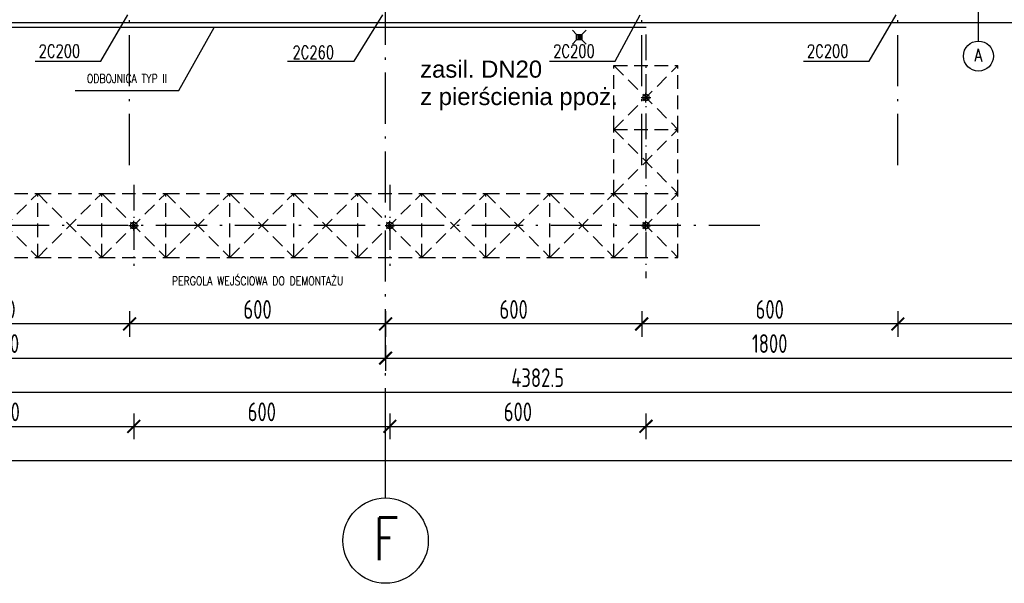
# Model space of a CAD drawing. Extents: x 153948 to 285449, y -89387 to -60195.
# Tile 30 of 100: x 256903 to 259210, y -87017 to -85696. Entities that reach past the tile are written whole.
import ezdxf
from ezdxf.enums import TextEntityAlignment as Align

# ---------------------------------------------------------------- set-up
doc = ezdxf.new("R2010")
doc.units = 0
doc.header["$LTSCALE"] = 100
doc.header["$MEASUREMENT"] = 0
doc.header["$PDMODE"] = 1
doc.linetypes.add('ACAD_ISO10W100', pattern=[18.5, 12, -3, 0.5, -3])
doc.linetypes.add('HIDDEN2', pattern=[4.7625, 3.175, -1.5875])
doc.layers.get('0').update_dxf_attribs({"linetype": 'CONTINUOUS'})
doc.layers.get('DEFPOINTS').update_dxf_attribs({"linetype": 'CONTINUOUS'})
for name, color, linetype in [('_INST OPIS', 7, 'CONTINUOUS'), ('K-STA', 2, 'CONTINUOUS'), ('kanalizacja', 6, 'CONTINUOUS'), ('OSIE', 8, 'ACAD_ISO10W100'), ('R-----OP', 2, 'CONTINUOUS'), ('RYNNY', 2, 'CONTINUOUS'), ('TEXT', 11, 'CONTINUOUS'), ('TEXT1', 2, 'CONTINUOUS'), ('WYMIARY', 1, 'CONTINUOUS')]:
    doc.layers.add(name, color=color, linetype=linetype)
doc.layers.add('PANELE', color=3, linetype='CONTINUOUS', lineweight=30)
doc.styles.add('DYBY-NORMALNY-0-8-N', font='ROMANS.SHX', dxfattribs={"width": 0.8})
doc.styles.add('instalacje', font='arial.ttf', dxfattribs={"height": 40})
doc.styles.add('STYLE2', font='isocp.shx', dxfattribs={"width": 0.8})
doc.styles.add('TXT3', font='SIMPLEX.SHX', dxfattribs={"width": 0.75, "height": 40})
doc.dimstyles.new('KRESKI_100', dxfattribs={"dimscale": 20, "dimtxt": 2.2, "dimasz": 1.5, "dimexe": 1.5, "dimexo": 1.5, "dimgap": 0.6, "dimtad": 1, "dimdec": 1, "dimrnd": 0.5, "dimdsep": 46, "dimtxsty": 'STYLE2', "dimblk1": 'ARCHTICK', "dimblk2": 'ARCHTICK', "dimsah": 1, "dimcen": 2.5, "dimdle": 1.5, "dimclrd": 10, "dimclre": 10, "dimclrt": 15, "dimadec": 0, "dimazin": 0, "dimtfac": 1, "dimtdec": 1, "dimtmove": 1, "dimatfit": 3, "dimldrblk": 'ARCHTICK', "dimfxl": 1.5, "dimfxlon": 1, "dimtolj": 1, "dimtzin": 0, "dimarcsym": 0})

# ---------------------------------------------------------------- blocks, each defined once
blk = doc.blocks.new('_ARCHTICK')
at = {"color": 0, "linetype": 'ByBlock', "const_width": 0.15}
blk.add_lwpolyline([(-0.5, -0.5), (0.5, 0.5)], dxfattribs=at)
blk = doc.blocks.new('*D20')
at = {"layer": 'DEFPOINTS', "color": 0, "ltscale": 0.1, "transparency": 16777216}
for p in [(248692.9, -85703), (260307.9, -85703), (260307.9, -86729)]:
    blk.add_point(p, dxfattribs=at)
at = {"layer": 'WYMIARY', "color": 10, "lineweight": -2, "ltscale": 0.1, "transparency": 16777216}
for p, q in [((248692.9, -86699), (248692.9, -86759)), ((260307.9, -86699), (260307.9, -86759)), ((248662.9, -86729), (260337.9, -86729))]:
    blk.add_line(p, q, dxfattribs=at)
at = {"layer": 'WYMIARY', "color": 10, "lineweight": -2, "ltscale": 0.1, "transparency": 16777216, "xscale": 30, "yscale": 30, "zscale": 30, "rotation": 180}
blk.add_blockref('_ARCHTICK', (248692.9, -86729), dxfattribs=at)
at = {"layer": 'WYMIARY', "color": 10, "lineweight": -2, "ltscale": 0.1, "transparency": 16777216, "xscale": 30, "yscale": 30, "zscale": 30}
blk.add_blockref('_ARCHTICK', (260307.9, -86729), dxfattribs=at)
at = {"layer": 'WYMIARY', "color": 15, "ltscale": 0.1, "transparency": 16777216, "insert": (254500.4, -86695), "char_height": 44, "attachment_point": 5, "style": 'STYLE2'}
blk.add_mtext('\\A1;11615', dxfattribs=at)
blk = doc.blocks.new('*D30')
at = {"layer": 'DEFPOINTS', "color": 0, "ltscale": 0.1, "transparency": 16777216}
for p in [(256570.4, -86273), (257170.4, -86569), (257170.4, -86649)]:
    blk.add_point(p, dxfattribs=at)
at = {"layer": 'WYMIARY', "color": 10, "lineweight": -2, "ltscale": 0.1, "transparency": 16777216}
for p, q in [((256570.4, -86619), (256570.4, -86679)), ((257170.4, -86619), (257170.4, -86679)), ((256540.4, -86649), (257200.4, -86649))]:
    blk.add_line(p, q, dxfattribs=at)
at = {"layer": 'WYMIARY', "color": 10, "lineweight": -2, "ltscale": 0.1, "transparency": 16777216, "xscale": 30, "yscale": 30, "zscale": 30, "rotation": 180}
blk.add_blockref('_ARCHTICK', (256570.4, -86649), dxfattribs=at)
at = {"layer": 'WYMIARY', "color": 10, "lineweight": -2, "ltscale": 0.1, "transparency": 16777216, "xscale": 30, "yscale": 30, "zscale": 30}
blk.add_blockref('_ARCHTICK', (257170.4, -86649), dxfattribs=at)
at = {"layer": 'WYMIARY', "color": 15, "ltscale": 0.1, "transparency": 16777216, "insert": (256870.4, -86615), "char_height": 44, "attachment_point": 5, "style": 'STYLE2'}
blk.add_mtext('\\A1;600', dxfattribs=at)
blk = doc.blocks.new('*D31')
at = {"layer": 'DEFPOINTS', "color": 0, "ltscale": 0.1, "transparency": 16777216}
for p in [(257170.4, -86569), (257770.4, -86569), (257770.4, -86649)]:
    blk.add_point(p, dxfattribs=at)
at = {"layer": 'WYMIARY', "color": 10, "lineweight": -2, "ltscale": 0.1, "transparency": 16777216}
for p, q in [((257170.4, -86619), (257170.4, -86679)), ((257770.4, -86619), (257770.4, -86679)), ((257140.4, -86649), (257800.4, -86649))]:
    blk.add_line(p, q, dxfattribs=at)
at = {"layer": 'WYMIARY', "color": 10, "lineweight": -2, "ltscale": 0.1, "transparency": 16777216, "xscale": 30, "yscale": 30, "zscale": 30, "rotation": 180}
blk.add_blockref('_ARCHTICK', (257170.4, -86649), dxfattribs=at)
at = {"layer": 'WYMIARY', "color": 10, "lineweight": -2, "ltscale": 0.1, "transparency": 16777216, "xscale": 30, "yscale": 30, "zscale": 30}
blk.add_blockref('_ARCHTICK', (257770.4, -86649), dxfattribs=at)
at = {"layer": 'WYMIARY', "color": 15, "ltscale": 0.1, "transparency": 16777216, "insert": (257470.4, -86615), "char_height": 44, "attachment_point": 5, "style": 'STYLE2'}
blk.add_mtext('\\A1;600', dxfattribs=at)
blk = doc.blocks.new('*D32')
at = {"layer": 'DEFPOINTS', "color": 0, "ltscale": 0.1, "transparency": 16777216}
for p in [(257770.4, -86569), (258370.4, -86569), (258370.4, -86649)]:
    blk.add_point(p, dxfattribs=at)
at = {"layer": 'WYMIARY', "color": 10, "lineweight": -2, "ltscale": 0.1, "transparency": 16777216}
for p, q in [((257770.4, -86619), (257770.4, -86679)), ((258370.4, -86619), (258370.4, -86679)), ((257740.4, -86649), (258400.4, -86649))]:
    blk.add_line(p, q, dxfattribs=at)
at = {"layer": 'WYMIARY', "color": 10, "lineweight": -2, "ltscale": 0.1, "transparency": 16777216, "xscale": 30, "yscale": 30, "zscale": 30, "rotation": 180}
blk.add_blockref('_ARCHTICK', (257770.4, -86649), dxfattribs=at)
at = {"layer": 'WYMIARY', "color": 10, "lineweight": -2, "ltscale": 0.1, "transparency": 16777216, "xscale": 30, "yscale": 30, "zscale": 30}
blk.add_blockref('_ARCHTICK', (258370.4, -86649), dxfattribs=at)
at = {"layer": 'WYMIARY', "color": 15, "ltscale": 0.1, "transparency": 16777216, "insert": (258070.4, -86615), "char_height": 44, "attachment_point": 5, "style": 'STYLE2'}
blk.add_mtext('\\A1;600', dxfattribs=at)
blk = doc.blocks.new('*D33')
at = {"layer": 'DEFPOINTS', "color": 0, "ltscale": 0.1, "transparency": 16777216}
for p in [(260307.9, -85703), (258370.4, -86301.9), (260307.9, -86649)]:
    blk.add_point(p, dxfattribs=at)
at = {"layer": 'WYMIARY', "color": 10, "lineweight": -2, "ltscale": 0.1, "transparency": 16777216}
for p, q in [((258370.4, -86619), (258370.4, -86679)), ((260307.9, -86619), (260307.9, -86679)), ((258340.4, -86649), (260337.9, -86649))]:
    blk.add_line(p, q, dxfattribs=at)
at = {"layer": 'WYMIARY', "color": 10, "lineweight": -2, "ltscale": 0.1, "transparency": 16777216, "xscale": 30, "yscale": 30, "zscale": 30, "rotation": 180}
blk.add_blockref('_ARCHTICK', (258370.4, -86649), dxfattribs=at)
at = {"layer": 'WYMIARY', "color": 10, "lineweight": -2, "ltscale": 0.1, "transparency": 16777216, "xscale": 30, "yscale": 30, "zscale": 30}
blk.add_blockref('_ARCHTICK', (260307.9, -86649), dxfattribs=at)
at = {"layer": 'WYMIARY', "color": 15, "ltscale": 0.1, "transparency": 16777216, "insert": (259339.2, -86615), "char_height": 44, "attachment_point": 5, "style": 'STYLE2'}
blk.add_mtext('\\A1;1937.5', dxfattribs=at)
blk = doc.blocks.new('*D40')
at = {"layer": 'DEFPOINTS', "color": 0, "ltscale": 0.1, "transparency": 16777216}
for p in [(255925.4, -85703), (260307.9, -85703), (260307.9, -86569)]:
    blk.add_point(p, dxfattribs=at)
at = {"layer": 'WYMIARY', "color": 10, "lineweight": -2, "ltscale": 0.1, "transparency": 16777216}
for p, q in [((255925.4, -86539), (255925.4, -86599)), ((260307.9, -86539), (260307.9, -86599)), ((255895.4, -86569), (260337.9, -86569))]:
    blk.add_line(p, q, dxfattribs=at)
at = {"layer": 'WYMIARY', "color": 10, "lineweight": -2, "ltscale": 0.1, "transparency": 16777216, "xscale": 30, "yscale": 30, "zscale": 30, "rotation": 180}
blk.add_blockref('_ARCHTICK', (255925.4, -86569), dxfattribs=at)
at = {"layer": 'WYMIARY', "color": 10, "lineweight": -2, "ltscale": 0.1, "transparency": 16777216, "xscale": 30, "yscale": 30, "zscale": 30}
blk.add_blockref('_ARCHTICK', (260307.9, -86569), dxfattribs=at)
at = {"layer": 'WYMIARY', "color": 15, "ltscale": 0.1, "transparency": 16777216, "insert": (258116.7, -86535), "char_height": 44, "attachment_point": 5, "style": 'STYLE2'}
blk.add_mtext('\\A1;4382.5', dxfattribs=at)
blk = doc.blocks.new('*D47')
at = {"layer": 'DEFPOINTS', "color": 0, "ltscale": 0.1, "transparency": 16777216}
for p in [(255960.4, -86409), (257760.4, -86409), (257760.4, -86489)]:
    blk.add_point(p, dxfattribs=at)
at = {"layer": 'WYMIARY', "color": 10, "lineweight": -2, "ltscale": 0.1, "transparency": 16777216}
for p, q in [((255960.4, -86459), (255960.4, -86519)), ((257760.4, -86459), (257760.4, -86519)), ((255930.4, -86489), (257790.4, -86489))]:
    blk.add_line(p, q, dxfattribs=at)
at = {"layer": 'WYMIARY', "color": 10, "lineweight": -2, "ltscale": 0.1, "transparency": 16777216, "xscale": 30, "yscale": 30, "zscale": 30, "rotation": 180}
blk.add_blockref('_ARCHTICK', (255960.4, -86489), dxfattribs=at)
at = {"layer": 'WYMIARY', "color": 10, "lineweight": -2, "ltscale": 0.1, "transparency": 16777216, "xscale": 30, "yscale": 30, "zscale": 30}
blk.add_blockref('_ARCHTICK', (257760.4, -86489), dxfattribs=at)
at = {"layer": 'WYMIARY', "color": 15, "ltscale": 0.1, "transparency": 16777216, "insert": (256860.4, -86455), "char_height": 44, "attachment_point": 5, "style": 'STYLE2'}
blk.add_mtext('\\A1;1800', dxfattribs=at)
blk = doc.blocks.new('*D48')
at = {"layer": 'DEFPOINTS', "color": 0, "ltscale": 0.1, "transparency": 16777216}
for p in [(257760.4, -86409), (259560.4, -86409), (259560.4, -86489)]:
    blk.add_point(p, dxfattribs=at)
at = {"layer": 'WYMIARY', "color": 10, "lineweight": -2, "ltscale": 0.1, "transparency": 16777216}
for p, q in [((257760.4, -86459), (257760.4, -86519)), ((259560.4, -86459), (259560.4, -86519)), ((257730.4, -86489), (259590.4, -86489))]:
    blk.add_line(p, q, dxfattribs=at)
at = {"layer": 'WYMIARY', "color": 10, "lineweight": -2, "ltscale": 0.1, "transparency": 16777216, "xscale": 30, "yscale": 30, "zscale": 30, "rotation": 180}
blk.add_blockref('_ARCHTICK', (257760.4, -86489), dxfattribs=at)
at = {"layer": 'WYMIARY', "color": 10, "lineweight": -2, "ltscale": 0.1, "transparency": 16777216, "xscale": 30, "yscale": 30, "zscale": 30}
blk.add_blockref('_ARCHTICK', (259560.4, -86489), dxfattribs=at)
at = {"layer": 'WYMIARY', "color": 15, "ltscale": 0.1, "transparency": 16777216, "insert": (258660.4, -86455), "char_height": 44, "attachment_point": 5, "style": 'STYLE2'}
blk.add_mtext('\\A1;1800', dxfattribs=at)
blk = doc.blocks.new('*D52')
at = {"layer": 'DEFPOINTS', "color": 0, "ltscale": 0.1, "transparency": 16777216}
for p in [(258960.4, -86329), (259560.4, -86329), (258960.4, -86409)]:
    blk.add_point(p, dxfattribs=at)
at = {"layer": 'WYMIARY', "color": 10, "lineweight": -2, "ltscale": 0.1, "transparency": 16777216}
for p, q in [((258960.4, -86379), (258960.4, -86439)), ((259560.4, -86379), (259560.4, -86439)), ((259590.4, -86409), (258930.4, -86409))]:
    blk.add_line(p, q, dxfattribs=at)
at = {"layer": 'WYMIARY', "color": 10, "lineweight": -2, "ltscale": 0.1, "transparency": 16777216, "xscale": 30, "yscale": 30, "zscale": 30, "rotation": 180}
blk.add_blockref('_ARCHTICK', (258960.4, -86409), dxfattribs=at)
at = {"layer": 'WYMIARY', "color": 10, "lineweight": -2, "ltscale": 0.1, "transparency": 16777216, "xscale": 30, "yscale": 30, "zscale": 30}
blk.add_blockref('_ARCHTICK', (259560.4, -86409), dxfattribs=at)
at = {"layer": 'WYMIARY', "color": 15, "ltscale": 0.1, "transparency": 16777216, "insert": (259260.4, -86375), "char_height": 44, "attachment_point": 5, "style": 'STYLE2'}
blk.add_mtext('\\A1;600', dxfattribs=at)
blk = doc.blocks.new('*D53')
at = {"layer": 'DEFPOINTS', "color": 0, "ltscale": 0.1, "transparency": 16777216}
for p in [(258360.4, -86329), (258960.4, -86329), (258360.4, -86409)]:
    blk.add_point(p, dxfattribs=at)
at = {"layer": 'WYMIARY', "color": 10, "lineweight": -2, "ltscale": 0.1, "transparency": 16777216}
for p, q in [((258360.4, -86379), (258360.4, -86439)), ((258960.4, -86379), (258960.4, -86439)), ((258990.4, -86409), (258330.4, -86409))]:
    blk.add_line(p, q, dxfattribs=at)
at = {"layer": 'WYMIARY', "color": 10, "lineweight": -2, "ltscale": 0.1, "transparency": 16777216, "xscale": 30, "yscale": 30, "zscale": 30, "rotation": 180}
blk.add_blockref('_ARCHTICK', (258360.4, -86409), dxfattribs=at)
at = {"layer": 'WYMIARY', "color": 10, "lineweight": -2, "ltscale": 0.1, "transparency": 16777216, "xscale": 30, "yscale": 30, "zscale": 30}
blk.add_blockref('_ARCHTICK', (258960.4, -86409), dxfattribs=at)
at = {"layer": 'WYMIARY', "color": 15, "ltscale": 0.1, "transparency": 16777216, "insert": (258660.4, -86375), "char_height": 44, "attachment_point": 5, "style": 'STYLE2'}
blk.add_mtext('\\A1;600', dxfattribs=at)
blk = doc.blocks.new('*D54')
at = {"layer": 'DEFPOINTS', "color": 0, "ltscale": 0.1, "transparency": 16777216}
for p in [(258360.4, -85953), (257760.4, -86329), (257760.4, -86409)]:
    blk.add_point(p, dxfattribs=at)
at = {"layer": 'WYMIARY', "color": 10, "lineweight": -2, "ltscale": 0.1, "transparency": 16777216}
for p, q in [((257760.4, -86379), (257760.4, -86439)), ((258360.4, -86379), (258360.4, -86439)), ((258390.4, -86409), (257730.4, -86409))]:
    blk.add_line(p, q, dxfattribs=at)
at = {"layer": 'WYMIARY', "color": 10, "lineweight": -2, "ltscale": 0.1, "transparency": 16777216, "xscale": 30, "yscale": 30, "zscale": 30, "rotation": 180}
blk.add_blockref('_ARCHTICK', (257760.4, -86409), dxfattribs=at)
at = {"layer": 'WYMIARY', "color": 10, "lineweight": -2, "ltscale": 0.1, "transparency": 16777216, "xscale": 30, "yscale": 30, "zscale": 30}
blk.add_blockref('_ARCHTICK', (258360.4, -86409), dxfattribs=at)
at = {"layer": 'WYMIARY', "color": 15, "ltscale": 0.1, "transparency": 16777216, "insert": (258060.4, -86375), "char_height": 44, "attachment_point": 5, "style": 'STYLE2'}
blk.add_mtext('\\A1;600', dxfattribs=at)
blk = doc.blocks.new('*D55')
at = {"layer": 'DEFPOINTS', "color": 0, "ltscale": 0.1, "transparency": 16777216}
for p in [(257160.4, -86329), (257760.4, -86329), (257160.4, -86409)]:
    blk.add_point(p, dxfattribs=at)
at = {"layer": 'WYMIARY', "color": 10, "lineweight": -2, "ltscale": 0.1, "transparency": 16777216}
for p, q in [((257160.4, -86379), (257160.4, -86439)), ((257760.4, -86379), (257760.4, -86439)), ((257790.4, -86409), (257130.4, -86409))]:
    blk.add_line(p, q, dxfattribs=at)
at = {"layer": 'WYMIARY', "color": 10, "lineweight": -2, "ltscale": 0.1, "transparency": 16777216, "xscale": 30, "yscale": 30, "zscale": 30, "rotation": 180}
blk.add_blockref('_ARCHTICK', (257160.4, -86409), dxfattribs=at)
at = {"layer": 'WYMIARY', "color": 10, "lineweight": -2, "ltscale": 0.1, "transparency": 16777216, "xscale": 30, "yscale": 30, "zscale": 30}
blk.add_blockref('_ARCHTICK', (257760.4, -86409), dxfattribs=at)
at = {"layer": 'WYMIARY', "color": 15, "ltscale": 0.1, "transparency": 16777216, "insert": (257460.4, -86375), "char_height": 44, "attachment_point": 5, "style": 'STYLE2'}
blk.add_mtext('\\A1;600', dxfattribs=at)
blk = doc.blocks.new('*D56')
at = {"layer": 'DEFPOINTS', "color": 0, "ltscale": 0.1, "transparency": 16777216}
for p in [(256560.4, -86329), (257160.4, -86329), (256560.4, -86409)]:
    blk.add_point(p, dxfattribs=at)
at = {"layer": 'WYMIARY', "color": 10, "lineweight": -2, "ltscale": 0.1, "transparency": 16777216}
for p, q in [((256560.4, -86379), (256560.4, -86439)), ((257160.4, -86379), (257160.4, -86439)), ((257190.4, -86409), (256530.4, -86409))]:
    blk.add_line(p, q, dxfattribs=at)
at = {"layer": 'WYMIARY', "color": 10, "lineweight": -2, "ltscale": 0.1, "transparency": 16777216, "xscale": 30, "yscale": 30, "zscale": 30, "rotation": 180}
blk.add_blockref('_ARCHTICK', (256560.4, -86409), dxfattribs=at)
at = {"layer": 'WYMIARY', "color": 10, "lineweight": -2, "ltscale": 0.1, "transparency": 16777216, "xscale": 30, "yscale": 30, "zscale": 30}
blk.add_blockref('_ARCHTICK', (257160.4, -86409), dxfattribs=at)
at = {"layer": 'WYMIARY', "color": 15, "ltscale": 0.1, "transparency": 16777216, "insert": (256860.4, -86375), "char_height": 44, "attachment_point": 5, "style": 'STYLE2'}
blk.add_mtext('\\A1;600', dxfattribs=at)
blk = doc.blocks.new('Wpust_kr')
for p, q in [((0, 12.5), (-10, 22.5)), ((0, 0), (-10, -10)), ((0, 0), (0, 12.5)), ((0, 12.5), (12.5, 12.5)), ((0, 10), (12.5, 10)), ((0, 7.5), (12.5, 7.5)), ((0, 5), (12.5, 5)), ((0, 2.5), (12.5, 2.5)), ((12.5, 0), (0, 0)), ((12.5, 12.5), (22.5, 22.5)), ((12.5, 12.5), (12.5, 0)), ((12.5, 0), (22.5, -10))]:
    blk.add_line(p, q)

msp = doc.modelspace()

# ---------------------------------------------------------------- linework, layer by layer
at = {"layer": 'K-STA', "color": 7}
msp.add_line((258370.59, -85714.18), (256483.98, -85714.18), dxfattribs=at)
at = {"layer": 'K-STA', "color": 3, "linetype": 'HIDDEN2', "ltscale": 0.1}
for p, q in [((258295.4, -85803.05), (258445.4, -85803.05)), ((258295.4, -85953.05), (258295.4, -85803.05)), ((258295.4, -85953.05), (258445.4, -85803.05)), ((258295.4, -85803.05), (258445.4, -85803.05)), ((258295.4, -85803.05), (258445.4, -85953.05)), ((258295.4, -85953.05), (258295.4, -85803.05)), ((258295.4, -85953.05), (258295.4, -85803.05)), ((258295.4, -85953.05), (258295.4, -85803.05)), ((258445.4, -85953.05), (258445.4, -85803.05)), ((258445.4, -85953.05), (258445.4, -85803.05)), ((258295.4, -85953.05), (258445.4, -86103.05)), ((258295.4, -86103.05), (258445.4, -85953.05)), ((258295.4, -85953.05), (258445.4, -85953.05)), ((258295.4, -86103.05), (258295.4, -85953.05)), ((258295.4, -85953.05), (258445.4, -85953.05)), ((258445.4, -86103.05), (258445.4, -85953.05)), ((258445.4, -86103.05), (258445.4, -85953.05)), ((256795.4, -86103.05), (256945.4, -86253.05)), ((256795.4, -86103.05), (256945.4, -86103.05)), ((256795.4, -86253.05), (256945.4, -86103.05)), ((256945.4, -86253.05), (256945.4, -86103.05)), ((256945.4, -86253.05), (257095.4, -86103.05)), ((256945.4, -86103.05), (257095.4, -86253.05)), ((256945.4, -86103.05), (257095.4, -86103.05)), ((257095.4, -86253.05), (257095.4, -86103.05)), ((257095.4, -86253.05), (257245.4, -86103.05)), ((257095.4, -86103.05), (257245.4, -86103.05)), ((257095.4, -86103.05), (257245.4, -86253.05)), ((257095.4, -86253.05), (257095.4, -86103.05)), ((257245.4, -86253.05), (257245.4, -86103.05)), ((257245.4, -86103.05), (257395.4, -86253.05)), ((257245.4, -86103.05), (257395.4, -86103.05)), ((257245.4, -86253.05), (257395.4, -86103.05)), ((257245.4, -86253.05), (257245.4, -86103.05)), ((257395.4, -86253.05), (257545.4, -86103.05)), ((257395.4, -86103.05), (257545.4, -86103.05)), ((257395.4, -86103.05), (257545.4, -86253.05)), ((257395.4, -86253.05), (257395.4, -86103.05)), ((257545.4, -86103.05), (257695.4, -86103.05)), ((257545.4, -86103.05), (257695.4, -86253.05)), ((257545.4, -86253.05), (257695.4, -86103.05)), ((257545.4, -86253.05), (257545.4, -86103.05)), ((257695.4, -86253.05), (257695.4, -86103.05)), ((257695.4, -86253.05), (257845.4, -86103.05)), ((257695.4, -86103.05), (257845.4, -86103.05)), ((257695.4, -86103.05), (257845.4, -86253.05)), ((257695.4, -86253.05), (257695.4, -86103.05)), ((257845.4, -86253.05), (257845.4, -86103.05)), ((257845.4, -86103.05), (257995.4, -86253.05)), ((257845.4, -86103.05), (257995.4, -86103.05)), ((257845.4, -86253.05), (257995.4, -86103.05)), ((257845.4, -86253.05), (257845.4, -86103.05)), ((257995.4, -86253.05), (258145.4, -86103.05)), ((257995.4, -86103.05), (258145.4, -86103.05)), ((257995.4, -86103.05), (258145.4, -86253.05)), ((257995.4, -86253.05), (257995.4, -86103.05)), ((258145.4, -86103.05), (258295.4, -86103.05)), ((258145.4, -86103.05), (258295.4, -86253.05)), ((258145.4, -86253.05), (258295.4, -86103.05)), ((258145.4, -86253.05), (258145.4, -86103.05)), ((258295.4, -86253.05), (258295.4, -86103.05)), ((258295.4, -86253.05), (258295.4, -86103.05)), ((258295.4, -86253.05), (258295.4, -86103.05)), ((258295.4, -86103.05), (258445.4, -86253.05)), ((258295.4, -86103.05), (258445.4, -86103.05)), ((258295.4, -86253.05), (258445.4, -86103.05)), ((258295.4, -86253.05), (258295.4, -86103.05)), ((258295.4, -86103.05), (258445.4, -86103.05)), ((258445.4, -86253.05), (258445.4, -86103.05)), ((258445.4, -86253.05), (258445.4, -86103.05)), ((256795.4, -86253.05), (256945.4, -86253.05)), ((256945.4, -86253.05), (257095.4, -86253.05)), ((257095.4, -86253.05), (257245.4, -86253.05)), ((257245.4, -86253.05), (257395.4, -86253.05)), ((257395.4, -86253.05), (257545.4, -86253.05)), ((257545.4, -86253.05), (257695.4, -86253.05)), ((257695.4, -86253.05), (257845.4, -86253.05)), ((257845.4, -86253.05), (257995.4, -86253.05)), ((257995.4, -86253.05), (258145.4, -86253.05)), ((258145.4, -86253.05), (258295.4, -86253.05)), ((258295.4, -86253.05), (258445.4, -86253.05))]:
    msp.add_line(p, q, dxfattribs=at)
at = {"layer": 'OSIE', "ltscale": 0.1}
for p, q in [((257760.4, -86679.55), (257760.4, -73374.65)), ((257160.4, -86036.78), (257160.4, -85049.97)), ((258360.4, -86036.78), (258360.4, -85049.97)), ((258960.4, -86036.78), (258960.4, -85049.97)), ((258359.01, -85878.05), (258381.8, -85878.05)), ((258370.4, -85889.81), (258370.4, -85867.01)), ((258637.39, -86178.05), (256495.4, -86178.05)), ((257159.01, -86178.05), (257181.8, -86178.05)), ((257170.4, -86189.81), (257170.4, -86167.01)), ((257759.01, -86178.05), (257781.8, -86178.05)), ((257770.4, -86189.81), (257770.4, -86167.01)), ((258359.01, -86178.05), (258381.8, -86178.05)), ((258370.4, -86189.81), (258370.4, -86167.01))]:
    msp.add_line(p, q, dxfattribs=at)
at = {"layer": 'OSIE', "ltscale": 0.05}
for p, q in [((258370.4, -85730.8), (258370.4, -86301.85)), ((257170.4, -86083.05), (257170.4, -86273.05)), ((257770.4, -86083.05), (257770.4, -86273.05))]:
    msp.add_line(p, q, dxfattribs=at)
at = {"layer": 'PANELE', "ltscale": 0.5}
msp.add_line((260307.9, -85703.05), (255925.4, -85703.05), dxfattribs=at)
at = {"layer": 'R-----OP'}
for p, q in [((259149.09, -85634.14), (259149.09, -85745.87)), ((257276.13, -85861.76), (257358.96, -85714.18)), ((257032.72, -85861.76), (257276.13, -85861.76))]:
    msp.add_line(p, q, dxfattribs=at)
msp.add_circle((259149.48, -85781.05), 35.19, dxfattribs=at)
at = {"layer": 'RYNNY', "ltscale": 0.1}
for centre in [(258370.4, -85878.05), (257170.4, -86178.05), (257770.4, -86178.05), (258370.4, -86178.05)]:
    msp.add_circle(centre, 7.5, dxfattribs=at)
at = {"layer": 'TEXT'}
for p, q in [((257093.03, -85792.74), (257156.65, -85684.55)), ((257686.99, -85792.74), (257753.86, -85684.05)), ((258298.55, -85792.74), (258356.65, -85684.55)), ((258893.03, -85792.74), (258956.65, -85684.55)), ((256939.21, -85792.74), (257093.03, -85792.74)), ((257530.8, -85792.74), (257686.99, -85792.74)), ((258144.73, -85792.74), (258298.55, -85792.74)), ((258739.21, -85792.74), (258893.03, -85792.74))]:
    msp.add_line(p, q, dxfattribs=at)
at = {"layer": 'TEXT1'}
msp.add_line((257760.4, -86816.91), (257760.4, -86679.55), dxfattribs=at)
msp.add_circle((257760.4, -86916.91), 100, dxfattribs=at)

# ---------------------------------------------------------------- block references
at = {"layer": 'kanalizacja', "rotation": 270}
msp.add_blockref('Wpust_kr', (258207.95, -85730.59), dxfattribs=at)

# ---------------------------------------------------------------- texts
at = {"layer": '_INST OPIS', "ltscale": 0.1, "style": 'instalacje'}
for s, p in [('zasil. DN20', (257841.4, -85831.68)), ('z pierścienia ppoż.', (257841.4, -85895.94))]:
    msp.add_text(s, height=40, dxfattribs=at).set_placement(p)
at = {"layer": 'R-----OP', "style": 'DYBY-NORMALNY-0-8-N', "width": 0.8}
msp.add_text('A', height=30, dxfattribs=at).set_placement((259149.08, -85778.94), align=Align.MIDDLE)
at = {"layer": 'R-----OP', "color": 2, "style": 'DYBY-NORMALNY-0-8-N', "width": 0.8}
for s, p in [('ODBOJNICA TYP II', (257154.43, -85833.81)), ('PERGOLA WEJŚCIOWA DO DEMONTAŻU', (257460.62, -86304.81))]:
    msp.add_text(s, height=20, dxfattribs=at).set_placement(p, align=Align.MIDDLE)
at = {"layer": 'TEXT', "style": 'TXT3', "width": 0.75}
for s, p in [('2C200', (256947.5, -85784.45)), ('2C260', (257542.25, -85787.28)), ('2C200', (258153.02, -85784.45)), ('2C200', (258747.5, -85784.45))]:
    msp.add_text(s, height=30, dxfattribs=at).set_placement(p)
at = {"layer": 'TEXT1', "style": 'TXT3', "width": 0.75}
msp.add_text('F', height=100, dxfattribs=at).set_placement((257732.56, -86962.64))

# ---------------------------------------------------------------- dimensions: what is measured, and where the dimension line sits
at = {"layer": 'WYMIARY', "ltscale": 0.1}
for base, p1, p2, picture, middle in [((260307.9, -86729.04), (248692.9, -85703.05), (260307.9, -85703.05), '*D20', (254500.4, -86695.04)), ((260307.9, -86569.04), (255925.4, -85703.05), (260307.9, -85703.05), '*D40', (258116.65, -86535.04)), ((260307.9, -86649.04), (258370.4, -86301.85), (260307.9, -85703.05), '*D33', (259339.15, -86615.04)), ((257760.4, -86409.04), (258360.4, -85953.05), (257760.4, -86329.04), '*D54', (258060.4, -86375.04)), ((257170.4, -86649.04), (256570.4, -86273.05), (257170.4, -86569.04), '*D30', (256870.4, -86615.04)), ((256560.4, -86409.04), (257160.4, -86329.04), (256560.4, -86329.04), '*D56', (256860.4, -86375.04)), ((257160.4, -86409.04), (257760.4, -86329.04), (257160.4, -86329.04), '*D55', (257460.4, -86375.04)), ((258360.4, -86409.04), (258960.4, -86329.04), (258360.4, -86329.04), '*D53', (258660.4, -86375.04)), ((258960.4, -86409.04), (259560.4, -86329.04), (258960.4, -86329.04), '*D52', (259260.4, -86375.04)), ((257760.4, -86489.04), (255960.4, -86409.04), (257760.4, -86409.04), '*D47', (256860.4, -86455.04)), ((259560.4, -86489.04), (257760.4, -86409.04), (259560.4, -86409.04), '*D48', (258660.4, -86455.04)), ((257770.4, -86649.04), (257170.4, -86569.04), (257770.4, -86569.04), '*D31', (257470.4, -86615.04)), ((258370.4, -86649.04), (257770.4, -86569.04), (258370.4, -86569.04), '*D32', (258070.4, -86615.04))]:
    dim = msp.add_linear_dim(base=base, p1=p1, p2=p2, dimstyle='KRESKI_100', dxfattribs=at)
    dim.commit()
    dim.dimension.update_dxf_attribs({"geometry": picture, "text_midpoint": middle})

doc.saveas('drawing.dxf')
